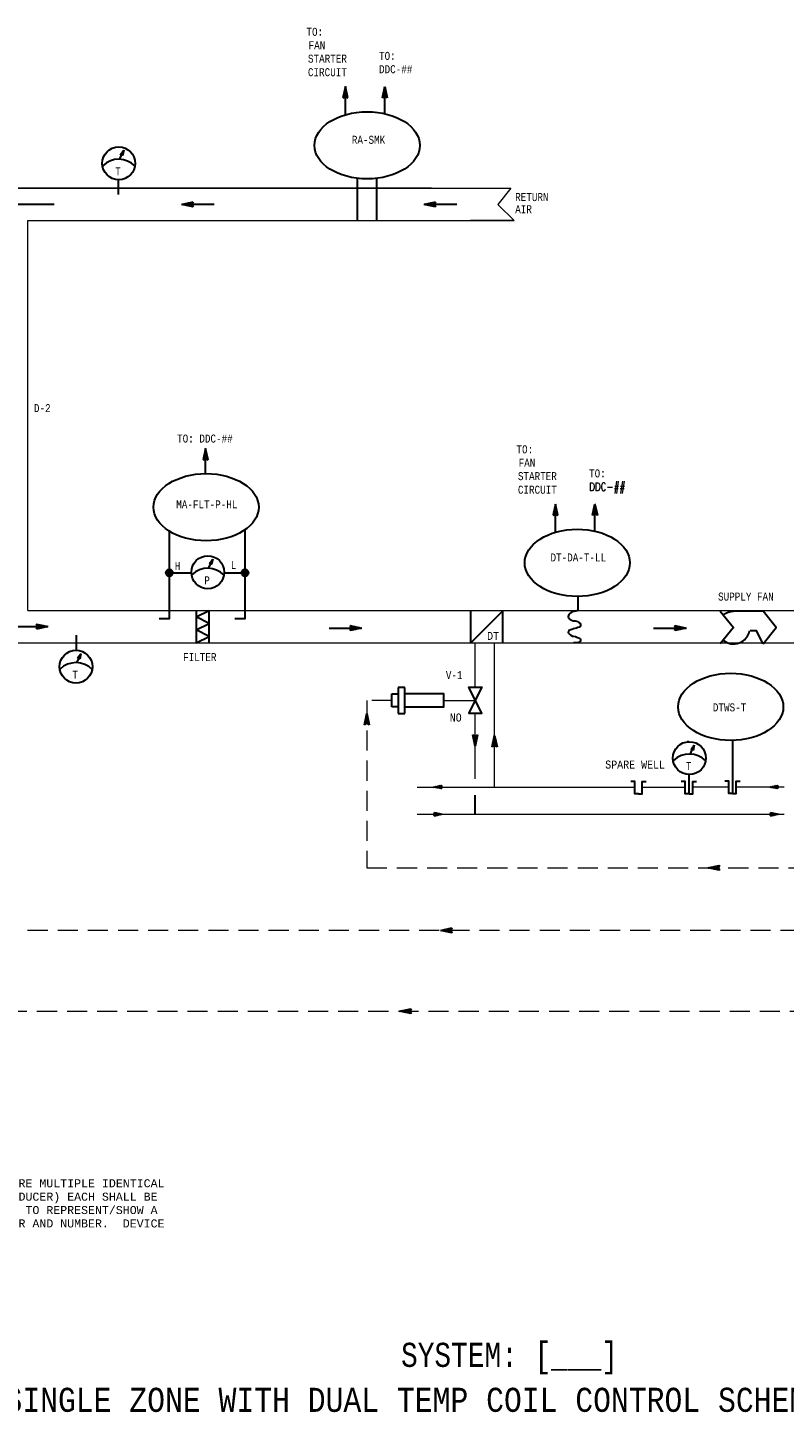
# Model space of a CAD drawing. Header units: inches. Extents: x 2 to 32.1, y 0.4 to 20.4.
# Tile 2 of 3: x 10 to 19.4, y 0.7 to 17.9. Entities that reach past the tile are written whole.
import ezdxf
from ezdxf.enums import TextEntityAlignment as Align

# ---------------------------------------------------------------- set-up
doc = ezdxf.new("R2010")
doc.units = ezdxf.units.IN
doc.header["$MEASUREMENT"] = 0
doc.linetypes.add('HIDDEN', pattern=[0.375, 0.25, -0.125])
for name, color, linetype, lineweight in [('M-ANNO-NOTE', 2, 'Continuous', 30), ('M-ANNO-SYMB', 6, 'Continuous', 30), ('M-ANNO-TEXT', 2, 'Continuous', 30), ('M-DIAG-GRPH', 6, 'Continuous', 13)]:
    doc.layers.add(name, color=color, linetype=linetype, lineweight=lineweight)
doc.styles.add('CONTROLTXT', font='monotxt.shx')
doc.styles.get("Standard").update_dxf_attribs({"font": 'txt.shx'})

msp = doc.modelspace()

# ---------------------------------------------------------------- linework, layer by layer
at = {"layer": 'M-ANNO-SYMB', "linetype": 'Continuous'}
for p, q in [((13.918, 17.203), (13.888, 17.063)), ((13.888, 17.063), (13.918, 17.078)), ((13.89, 17.075), (13.936, 17.12)), ((13.89, 17.064), (13.937, 17.111)), ((13.891, 17.078), (13.9, 17.069)), ((13.893, 17.088), (13.934, 17.129)), ((13.893, 17.087), (13.907, 17.072)), ((13.895, 17.095), (13.914, 17.076)), ((13.896, 17.102), (13.932, 17.137)), ((13.897, 17.104), (13.928, 17.073)), ((13.899, 17.115), (13.93, 17.146)), ((13.899, 17.113), (13.948, 17.064)), ((13.9, 17.122), (13.945, 17.077)), ((13.902, 17.129), (13.928, 17.155)), ((13.902, 17.13), (13.942, 17.091)), ((13.904, 17.139), (13.939, 17.104)), ((13.905, 17.142), (13.926, 17.164)), ((13.906, 17.148), (13.936, 17.118)), ((13.908, 17.156), (13.924, 17.172)), ((13.908, 17.156), (13.933, 17.131)), ((13.91, 17.165), (13.93, 17.145)), ((13.911, 17.169), (13.922, 17.181)), ((13.912, 17.174), (13.927, 17.158)), ((13.912, 17.075), (13.939, 17.102)), ((13.913, 17.183), (13.921, 17.19)), ((13.913, 17.183), (13.924, 17.172)), ((13.915, 17.191), (13.922, 17.185)), ((13.916, 17.196), (13.919, 17.198)), ((13.917, 17.2), (13.919, 17.199)), ((13.948, 17.063), (13.918, 17.203)), ((13.918, 17.078), (13.948, 17.063)), ((13.923, 17.075), (13.941, 17.094)), ((13.93, 17.072), (13.943, 17.085)), ((13.937, 17.068), (13.945, 17.076)), ((14.379, 17.063), (14.409, 17.203)), ((14.409, 17.078), (14.379, 17.063)), ((14.429, 17.113), (14.38, 17.064)), ((14.427, 17.122), (14.382, 17.077)), ((14.39, 17.068), (14.382, 17.076)), ((14.397, 17.072), (14.384, 17.085)), ((14.425, 17.13), (14.385, 17.091)), ((14.404, 17.075), (14.386, 17.094)), ((14.423, 17.139), (14.388, 17.104)), ((14.415, 17.075), (14.388, 17.102)), ((14.437, 17.064), (14.39, 17.111)), ((14.421, 17.148), (14.391, 17.118)), ((14.437, 17.075), (14.392, 17.12)), ((14.434, 17.088), (14.393, 17.129)), ((14.419, 17.156), (14.394, 17.131)), ((14.431, 17.102), (14.395, 17.137)), ((14.417, 17.165), (14.397, 17.145)), ((14.428, 17.115), (14.397, 17.146)), ((14.425, 17.129), (14.399, 17.155)), ((14.43, 17.104), (14.399, 17.073)), ((14.415, 17.174), (14.4, 17.158)), ((14.422, 17.142), (14.401, 17.164)), ((14.414, 17.183), (14.403, 17.172)), ((14.419, 17.156), (14.403, 17.172)), ((14.417, 17.169), (14.405, 17.181)), ((14.412, 17.191), (14.406, 17.185)), ((14.414, 17.183), (14.407, 17.19)), ((14.41, 17.2), (14.408, 17.199)), ((14.411, 17.196), (14.408, 17.198)), ((14.409, 17.203), (14.439, 17.063)), ((14.439, 17.063), (14.409, 17.078)), ((14.432, 17.095), (14.413, 17.076)), ((14.434, 17.087), (14.42, 17.072)), ((14.436, 17.078), (14.427, 17.069)), ((13.889, 17.069), (13.893, 17.065)), ((13.944, 17.065), (13.947, 17.067)), ((14.383, 17.065), (14.38, 17.067)), ((14.438, 17.069), (14.434, 17.065)), ((11.116, 16.353), (11.158, 16.409)), ((11.153, 16.387), (11.137, 16.38)), ((11.147, 16.36), (11.138, 16.383)), ((11.154, 16.391), (11.14, 16.386)), ((11.148, 16.366), (11.141, 16.386)), ((11.158, 16.409), (11.143, 16.341)), ((11.15, 16.373), (11.143, 16.39)), ((11.154, 16.395), (11.144, 16.391)), ((11.151, 16.38), (11.146, 16.393)), ((11.155, 16.399), (11.148, 16.397)), ((11.153, 16.386), (11.149, 16.397)), ((11.154, 16.393), (11.151, 16.4)), ((11.133, 16.354), (11.116, 16.353)), ((11.148, 16.365), (11.117, 16.353)), ((11.122, 16.353), (11.12, 16.358)), ((11.149, 16.37), (11.121, 16.359)), ((11.126, 16.353), (11.123, 16.362)), ((11.15, 16.374), (11.125, 16.364)), ((11.13, 16.354), (11.126, 16.365)), ((11.147, 16.361), (11.127, 16.353)), ((11.135, 16.351), (11.128, 16.369)), ((11.151, 16.378), (11.129, 16.37)), ((11.142, 16.342), (11.131, 16.372)), ((11.152, 16.382), (11.133, 16.375)), ((11.144, 16.347), (11.133, 16.376)), ((11.143, 16.341), (11.133, 16.354)), ((11.146, 16.357), (11.134, 16.352)), ((11.146, 16.353), (11.136, 16.379)), ((11.145, 16.353), (11.136, 16.349)), ((11.145, 16.348), (11.139, 16.346)), ((11.144, 16.344), (11.141, 16.343)), ((11.089, 16.044), (11.089, 15.858)), ((14.067, 15.532), (14.067, 16.06)), ((14.31, 15.532), (14.31, 16.056)), ((10.292, 15.735), (9.564, 15.735)), ((11.881, 15.735), (12.021, 15.765)), ((12.286, 15.735), (11.881, 15.735)), ((12.021, 15.705), (11.881, 15.735)), ((11.884, 15.735), (11.885, 15.734)), ((11.888, 15.736), (11.885, 15.734)), ((11.892, 15.737), (11.899, 15.731)), ((11.901, 15.739), (11.894, 15.732)), ((11.901, 15.739), (11.912, 15.728)), ((11.915, 15.742), (11.903, 15.73)), ((11.91, 15.741), (11.926, 15.725)), ((11.928, 15.745), (11.912, 15.728)), ((11.919, 15.743), (11.939, 15.722)), ((11.942, 15.748), (11.92, 15.726)), ((11.927, 15.744), (11.953, 15.719)), ((11.955, 15.75), (11.929, 15.724)), ((11.936, 15.746), (11.966, 15.716)), ((11.969, 15.753), (11.938, 15.722)), ((11.945, 15.748), (11.98, 15.713)), ((11.982, 15.756), (11.947, 15.721)), ((11.954, 15.75), (11.993, 15.711)), ((11.996, 15.759), (11.955, 15.719)), ((11.962, 15.752), (12.007, 15.708)), ((12.009, 15.762), (11.964, 15.717)), ((11.971, 15.754), (12.02, 15.705)), ((12.02, 15.762), (11.973, 15.715)), ((11.98, 15.756), (12.011, 15.724)), ((12.009, 15.741), (11.981, 15.713)), ((11.989, 15.758), (12.008, 15.738)), ((12.009, 15.73), (11.99, 15.711)), ((11.997, 15.759), (12.011, 15.745)), ((12.012, 15.722), (11.999, 15.709)), ((12.021, 15.765), (12.006, 15.735)), ((12.006, 15.761), (12.015, 15.752)), ((12.006, 15.735), (12.021, 15.705)), ((12.016, 15.715), (12.008, 15.707)), ((12.015, 15.763), (12.019, 15.759)), ((12.019, 15.708), (12.016, 15.706)), ((14.899, 15.735), (15.039, 15.765)), ((15.304, 15.735), (14.899, 15.735)), ((15.039, 15.705), (14.899, 15.735)), ((14.902, 15.735), (14.903, 15.734)), ((14.906, 15.736), (14.904, 15.734)), ((14.911, 15.737), (14.917, 15.731)), ((14.92, 15.739), (14.912, 15.732)), ((14.919, 15.739), (14.93, 15.728)), ((14.933, 15.742), (14.921, 15.73)), ((14.928, 15.741), (14.944, 15.725)), ((14.947, 15.745), (14.93, 15.728)), ((14.937, 15.743), (14.957, 15.722)), ((14.96, 15.748), (14.939, 15.726)), ((14.946, 15.744), (14.971, 15.719)), ((14.974, 15.75), (14.947, 15.724)), ((14.954, 15.746), (14.984, 15.716)), ((14.987, 15.753), (14.956, 15.722)), ((14.963, 15.748), (14.998, 15.713)), ((15.001, 15.756), (14.965, 15.721)), ((14.972, 15.75), (15.011, 15.711)), ((15.014, 15.759), (14.974, 15.719)), ((14.981, 15.752), (15.025, 15.708)), ((15.028, 15.762), (14.982, 15.717)), ((14.989, 15.754), (15.038, 15.705)), ((15.038, 15.762), (14.991, 15.715)), ((14.998, 15.756), (15.029, 15.724)), ((15.027, 15.741), (15, 15.713)), ((15.007, 15.758), (15.026, 15.738)), ((15.027, 15.73), (15.008, 15.711)), ((15.016, 15.759), (15.03, 15.745)), ((15.03, 15.722), (15.017, 15.709)), ((15.039, 15.765), (15.024, 15.735)), ((15.024, 15.761), (15.033, 15.752)), ((15.024, 15.735), (15.039, 15.705)), ((15.034, 15.715), (15.026, 15.707)), ((15.033, 15.763), (15.037, 15.759)), ((15.037, 15.708), (15.035, 15.706)), ((12.178, 12.693), (12.148, 12.553)), ((12.15, 12.565), (12.196, 12.61)), ((12.15, 12.555), (12.197, 12.602)), ((12.153, 12.579), (12.194, 12.619)), ((12.156, 12.592), (12.192, 12.628)), ((12.157, 12.595), (12.188, 12.563)), ((12.159, 12.606), (12.19, 12.637)), ((12.159, 12.603), (12.208, 12.554)), ((12.16, 12.612), (12.205, 12.568)), ((12.162, 12.619), (12.188, 12.645)), ((12.162, 12.621), (12.202, 12.581)), ((12.164, 12.63), (12.199, 12.595)), ((12.165, 12.633), (12.186, 12.654)), ((12.166, 12.638), (12.196, 12.608)), ((12.168, 12.646), (12.184, 12.663)), ((12.168, 12.647), (12.193, 12.622)), ((12.17, 12.656), (12.19, 12.635)), ((12.171, 12.66), (12.182, 12.672)), ((12.172, 12.665), (12.187, 12.649)), ((12.172, 12.565), (12.199, 12.593)), ((12.173, 12.673), (12.181, 12.68)), ((12.173, 12.673), (12.184, 12.662)), ((12.175, 12.682), (12.182, 12.676)), ((12.176, 12.687), (12.179, 12.689)), ((12.177, 12.691), (12.179, 12.689)), ((12.208, 12.553), (12.178, 12.693)), ((12.148, 12.553), (12.178, 12.568)), ((12.149, 12.56), (12.153, 12.556)), ((12.151, 12.568), (12.16, 12.56)), ((12.153, 12.577), (12.167, 12.563)), ((12.155, 12.586), (12.174, 12.567)), ((12.178, 12.568), (12.208, 12.553)), ((12.183, 12.566), (12.201, 12.584)), ((12.19, 12.562), (12.203, 12.576)), ((12.197, 12.559), (12.205, 12.567)), ((12.204, 12.555), (12.207, 12.558)), ((16.533, 12.003), (16.503, 11.863)), ((16.506, 11.875), (16.551, 11.92)), ((16.506, 11.864), (16.553, 11.911)), ((16.508, 11.888), (16.549, 11.929)), ((16.511, 11.902), (16.547, 11.937)), ((16.512, 11.904), (16.543, 11.873)), ((16.514, 11.915), (16.545, 11.946)), ((16.514, 11.913), (16.563, 11.864)), ((16.516, 11.922), (16.56, 11.877)), ((16.517, 11.929), (16.543, 11.955)), ((16.518, 11.93), (16.557, 11.891)), ((16.519, 11.939), (16.554, 11.904)), ((16.52, 11.942), (16.541, 11.964)), ((16.521, 11.948), (16.551, 11.918)), ((16.523, 11.956), (16.54, 11.972)), ((16.523, 11.957), (16.548, 11.931)), ((16.525, 11.965), (16.546, 11.945)), ((16.526, 11.969), (16.538, 11.981)), ((16.527, 11.974), (16.543, 11.958)), ((16.527, 11.875), (16.555, 11.903)), ((16.529, 11.983), (16.536, 11.99)), ((16.529, 11.983), (16.54, 11.972)), ((16.531, 11.992), (16.537, 11.985)), ((16.532, 12), (16.534, 11.999)), ((16.532, 11.996), (16.534, 11.999)), ((16.563, 11.863), (16.533, 12.003)), ((16.995, 11.863), (17.025, 12.003)), ((17.044, 11.913), (16.995, 11.864)), ((17.042, 11.922), (16.998, 11.877)), ((17.04, 11.93), (17.001, 11.891)), ((17.038, 11.939), (17.003, 11.904)), ((17.031, 11.875), (17.003, 11.903)), ((17.052, 11.864), (17.005, 11.911)), ((17.036, 11.948), (17.006, 11.918)), ((17.052, 11.875), (17.007, 11.92)), ((17.034, 11.957), (17.009, 11.931)), ((17.049, 11.888), (17.009, 11.929)), ((17.046, 11.902), (17.011, 11.937)), ((17.033, 11.965), (17.012, 11.945)), ((17.043, 11.915), (17.012, 11.946)), ((17.04, 11.929), (17.014, 11.955)), ((17.046, 11.904), (17.014, 11.873)), ((17.031, 11.974), (17.015, 11.958)), ((17.038, 11.942), (17.016, 11.964)), ((17.029, 11.983), (17.018, 11.972)), ((17.035, 11.956), (17.018, 11.972)), ((17.032, 11.969), (17.02, 11.981)), ((17.027, 11.992), (17.021, 11.985)), ((17.029, 11.983), (17.022, 11.99)), ((17.025, 12), (17.024, 11.999)), ((17.026, 11.996), (17.024, 11.999)), ((17.025, 12.003), (17.055, 11.863)), ((16.503, 11.863), (16.533, 11.878)), ((16.504, 11.869), (16.508, 11.865)), ((16.506, 11.878), (16.515, 11.869)), ((16.508, 11.887), (16.522, 11.873)), ((16.51, 11.895), (16.529, 11.876)), ((16.533, 11.878), (16.563, 11.863)), ((16.538, 11.875), (16.556, 11.894)), ((16.545, 11.872), (16.558, 11.885)), ((16.552, 11.868), (16.56, 11.876)), ((16.559, 11.865), (16.562, 11.868)), ((17.025, 11.878), (16.995, 11.863)), ((16.998, 11.865), (16.996, 11.868)), ((17.005, 11.868), (16.997, 11.876)), ((17.012, 11.872), (16.999, 11.885)), ((17.02, 11.875), (17.001, 11.894)), ((17.055, 11.863), (17.025, 11.878)), ((17.048, 11.895), (17.028, 11.876)), ((17.049, 11.887), (17.035, 11.873)), ((17.051, 11.878), (17.042, 11.869)), ((17.053, 11.869), (17.049, 11.865)), ((12.225, 11.26), (12.266, 11.315)), ((12.242, 11.26), (12.225, 11.26)), ((12.257, 11.272), (12.226, 11.26)), ((12.231, 11.26), (12.229, 11.265)), ((12.258, 11.276), (12.23, 11.265)), ((12.235, 11.26), (12.232, 11.268)), ((12.259, 11.28), (12.233, 11.271)), ((12.239, 11.26), (12.234, 11.272)), ((12.256, 11.268), (12.236, 11.26)), ((12.26, 11.285), (12.237, 11.276)), ((12.244, 11.258), (12.237, 11.275)), ((12.251, 11.249), (12.239, 11.279)), ((12.261, 11.289), (12.241, 11.281)), ((12.253, 11.253), (12.242, 11.282)), ((12.252, 11.248), (12.242, 11.26)), ((12.255, 11.263), (12.243, 11.259)), ((12.261, 11.293), (12.245, 11.287)), ((12.254, 11.26), (12.245, 11.286)), ((12.254, 11.259), (12.245, 11.256)), ((12.256, 11.266), (12.247, 11.289)), ((12.253, 11.255), (12.248, 11.253)), ((12.262, 11.297), (12.249, 11.292)), ((12.257, 11.273), (12.25, 11.293)), ((12.252, 11.251), (12.25, 11.25)), ((12.266, 11.315), (12.252, 11.248)), ((12.259, 11.279), (12.252, 11.296)), ((12.263, 11.301), (12.253, 11.298)), ((12.26, 11.286), (12.255, 11.3)), ((12.264, 11.306), (12.257, 11.303)), ((12.261, 11.293), (12.257, 11.303)), ((12.263, 11.299), (12.26, 11.307)), ((11.684, 11.159), (11.712, 11.187)), ((11.685, 11.132), (11.74, 11.187)), ((11.685, 11.159), (11.74, 11.104)), ((11.685, 11.132), (11.712, 11.104)), ((11.695, 11.115), (11.757, 11.177)), ((11.695, 11.176), (11.757, 11.115)), ((11.712, 11.187), (11.767, 11.132)), ((11.712, 11.104), (11.767, 11.16)), ((11.739, 11.187), (11.768, 11.159)), ((11.739, 11.104), (11.767, 11.132)), ((12.627, 11.132), (12.683, 11.187)), ((12.627, 11.159), (12.655, 11.187)), ((12.627, 11.159), (12.682, 11.104)), ((12.627, 11.132), (12.655, 11.104)), ((12.638, 11.115), (12.699, 11.177)), ((12.638, 11.176), (12.699, 11.115)), ((12.655, 11.187), (12.71, 11.132)), ((12.655, 11.104), (12.71, 11.16)), ((12.682, 11.187), (12.71, 11.159)), ((12.682, 11.104), (12.71, 11.132)), ((16.81, 10.852), (16.81, 10.677)), ((12.224, 10.273), (12.224, 10.678)), ((15.474, 10.673), (15.474, 10.268)), ((9.229, 10.476), (10.212, 10.476)), ((10.072, 10.506), (10.212, 10.476)), ((10.087, 10.476), (10.072, 10.506)), ((10.212, 10.476), (10.072, 10.446)), ((10.072, 10.446), (10.087, 10.476)), ((10.122, 10.457), (10.073, 10.506)), ((10.074, 10.502), (10.077, 10.505)), ((10.074, 10.448), (10.121, 10.495)), ((10.079, 10.447), (10.075, 10.451)), ((10.078, 10.495), (10.086, 10.503)), ((10.087, 10.449), (10.079, 10.458)), ((10.081, 10.488), (10.095, 10.501)), ((10.114, 10.455), (10.082, 10.486)), ((10.096, 10.451), (10.082, 10.465)), ((10.084, 10.47), (10.112, 10.497)), ((10.084, 10.448), (10.129, 10.494)), ((10.085, 10.481), (10.103, 10.499)), ((10.105, 10.453), (10.086, 10.472)), ((10.131, 10.458), (10.087, 10.503)), ((10.098, 10.451), (10.138, 10.492)), ((10.14, 10.46), (10.1, 10.5)), ((10.111, 10.454), (10.147, 10.49)), ((10.149, 10.462), (10.114, 10.497)), ((10.125, 10.457), (10.156, 10.488)), ((10.157, 10.464), (10.127, 10.494)), ((10.138, 10.46), (10.164, 10.486)), ((10.166, 10.466), (10.141, 10.491)), ((10.152, 10.463), (10.173, 10.484)), ((10.175, 10.468), (10.154, 10.488)), ((10.165, 10.466), (10.182, 10.482)), ((10.184, 10.47), (10.168, 10.485)), ((10.179, 10.469), (10.191, 10.48)), ((10.192, 10.471), (10.181, 10.482)), ((10.192, 10.471), (10.199, 10.479)), ((10.201, 10.473), (10.195, 10.48)), ((10.206, 10.474), (10.208, 10.477)), ((10.21, 10.475), (10.208, 10.477)), ((10.566, 10.369), (10.566, 10.181)), ((13.714, 10.458), (14.119, 10.458)), ((13.979, 10.488), (14.119, 10.458)), ((13.994, 10.458), (13.979, 10.488)), ((14.119, 10.458), (13.979, 10.428)), ((13.979, 10.428), (13.994, 10.458)), ((14.029, 10.439), (13.98, 10.488)), ((13.981, 10.484), (13.984, 10.487)), ((13.981, 10.431), (14.027, 10.478)), ((13.985, 10.429), (13.982, 10.433)), ((13.985, 10.477), (13.993, 10.485)), ((13.994, 10.431), (13.985, 10.44)), ((13.988, 10.47), (14.001, 10.483)), ((14.02, 10.437), (13.989, 10.468)), ((14.003, 10.433), (13.989, 10.447)), ((13.991, 10.452), (14.019, 10.48)), ((13.991, 10.431), (14.036, 10.476)), ((13.992, 10.463), (14.01, 10.481)), ((14.012, 10.435), (13.992, 10.454)), ((14.038, 10.441), (13.994, 10.485)), ((14.004, 10.433), (14.045, 10.474)), ((14.047, 10.443), (14.007, 10.482)), ((14.018, 10.436), (14.054, 10.472)), ((14.055, 10.444), (14.021, 10.479)), ((14.031, 10.439), (14.062, 10.47)), ((14.064, 10.446), (14.034, 10.476)), ((14.045, 10.442), (14.071, 10.468)), ((14.073, 10.448), (14.048, 10.473)), ((14.058, 10.445), (14.08, 10.466)), ((14.082, 10.45), (14.061, 10.471)), ((14.072, 10.448), (14.089, 10.465)), ((14.09, 10.452), (14.075, 10.468)), ((14.085, 10.451), (14.097, 10.463)), ((14.099, 10.454), (14.088, 10.465)), ((14.099, 10.454), (14.106, 10.461)), ((14.108, 10.456), (14.102, 10.462)), ((14.112, 10.457), (14.115, 10.459)), ((14.117, 10.457), (14.115, 10.459)), ((17.754, 10.458), (18.159, 10.458)), ((18.019, 10.488), (18.159, 10.458)), ((18.034, 10.458), (18.019, 10.488)), ((18.159, 10.458), (18.019, 10.428)), ((18.019, 10.428), (18.034, 10.458)), ((18.069, 10.439), (18.02, 10.488)), ((18.021, 10.484), (18.024, 10.487)), ((18.021, 10.431), (18.067, 10.478)), ((18.025, 10.429), (18.022, 10.433)), ((18.025, 10.477), (18.033, 10.485)), ((18.034, 10.431), (18.025, 10.44)), ((18.028, 10.47), (18.041, 10.483)), ((18.06, 10.437), (18.029, 10.468)), ((18.043, 10.433), (18.029, 10.447)), ((18.031, 10.452), (18.059, 10.48)), ((18.031, 10.431), (18.076, 10.476)), ((18.032, 10.463), (18.05, 10.481)), ((18.052, 10.435), (18.032, 10.454)), ((18.078, 10.441), (18.034, 10.485)), ((18.044, 10.433), (18.085, 10.474)), ((18.087, 10.443), (18.047, 10.482)), ((18.058, 10.436), (18.094, 10.472)), ((18.095, 10.444), (18.061, 10.479)), ((18.071, 10.439), (18.102, 10.47)), ((18.104, 10.446), (18.074, 10.476)), ((18.085, 10.442), (18.111, 10.468)), ((18.113, 10.448), (18.088, 10.473)), ((18.098, 10.445), (18.12, 10.466)), ((18.122, 10.45), (18.101, 10.471)), ((18.112, 10.448), (18.129, 10.465)), ((18.13, 10.452), (18.115, 10.468)), ((18.125, 10.451), (18.137, 10.463)), ((18.139, 10.454), (18.128, 10.465)), ((18.139, 10.454), (18.146, 10.461)), ((18.148, 10.456), (18.142, 10.462)), ((18.152, 10.457), (18.155, 10.459)), ((18.157, 10.457), (18.155, 10.459)), ((10.584, 10.083), (10.625, 10.139)), ((10.616, 10.096), (10.584, 10.084)), ((10.6, 10.084), (10.584, 10.083)), ((10.617, 10.1), (10.588, 10.089)), ((10.59, 10.084), (10.588, 10.089)), ((10.594, 10.084), (10.591, 10.092)), ((10.618, 10.104), (10.592, 10.094)), ((10.598, 10.084), (10.593, 10.096)), ((10.615, 10.091), (10.595, 10.084)), ((10.619, 10.108), (10.596, 10.1)), ((10.603, 10.081), (10.596, 10.099)), ((10.61, 10.073), (10.598, 10.103)), ((10.619, 10.113), (10.6, 10.105)), ((10.611, 10.071), (10.6, 10.084)), ((10.612, 10.077), (10.601, 10.106)), ((10.614, 10.087), (10.602, 10.082)), ((10.613, 10.084), (10.603, 10.11)), ((10.62, 10.117), (10.604, 10.111)), ((10.613, 10.083), (10.604, 10.08)), ((10.615, 10.09), (10.606, 10.113)), ((10.612, 10.079), (10.607, 10.077)), ((10.621, 10.121), (10.608, 10.116)), ((10.616, 10.097), (10.609, 10.117)), ((10.611, 10.074), (10.609, 10.074)), ((10.625, 10.139), (10.611, 10.071)), ((10.617, 10.103), (10.611, 10.12)), ((10.622, 10.125), (10.612, 10.121)), ((10.619, 10.11), (10.614, 10.124)), ((10.623, 10.13), (10.616, 10.127)), ((10.62, 10.116), (10.616, 10.127)), ((10.622, 10.123), (10.619, 10.131)), ((14.658, 9.719), (14.577, 9.719)), ((14.577, 9.719), (14.577, 9.395)), ((14.658, 9.395), (14.658, 9.719)), ((14.496, 9.638), (14.577, 9.638)), ((14.496, 9.476), (14.496, 9.638)), ((14.155, 9.254), (14.185, 9.394)), ((14.202, 9.313), (14.158, 9.268)), ((14.2, 9.321), (14.161, 9.282)), ((14.198, 9.33), (14.164, 9.295)), ((14.197, 9.339), (14.167, 9.309)), ((14.195, 9.347), (14.169, 9.322)), ((14.209, 9.279), (14.169, 9.32)), ((14.207, 9.293), (14.171, 9.328)), ((14.193, 9.356), (14.172, 9.336)), ((14.204, 9.306), (14.173, 9.337)), ((14.191, 9.365), (14.175, 9.349)), ((14.201, 9.32), (14.175, 9.346)), ((14.198, 9.333), (14.176, 9.355)), ((14.189, 9.374), (14.178, 9.363)), ((14.195, 9.347), (14.178, 9.363)), ((14.192, 9.36), (14.18, 9.372)), ((14.187, 9.382), (14.181, 9.376)), ((14.189, 9.374), (14.182, 9.381)), ((14.185, 9.391), (14.184, 9.39)), ((14.186, 9.387), (14.184, 9.389)), ((14.185, 9.394), (14.215, 9.254)), ((14.577, 9.476), (14.496, 9.476)), ((14.577, 9.395), (14.658, 9.395)), ((14.204, 9.304), (14.155, 9.255)), ((14.185, 9.269), (14.155, 9.254)), ((14.159, 9.256), (14.156, 9.258)), ((14.166, 9.259), (14.158, 9.267)), ((14.173, 9.263), (14.16, 9.276)), ((14.18, 9.266), (14.161, 9.285)), ((14.191, 9.266), (14.163, 9.293)), ((14.212, 9.255), (14.165, 9.302)), ((14.212, 9.266), (14.167, 9.311)), ((14.206, 9.295), (14.175, 9.264)), ((14.215, 9.254), (14.185, 9.269)), ((14.208, 9.286), (14.188, 9.267)), ((14.21, 9.278), (14.196, 9.263)), ((14.212, 9.269), (14.203, 9.26)), ((14.213, 9.26), (14.21, 9.256)), ((15.504, 9.128), (15.534, 9.113)), ((15.534, 8.988), (15.504, 9.128)), ((15.506, 9.122), (15.51, 9.126)), ((15.507, 9.127), (15.554, 9.08)), ((15.507, 9.116), (15.552, 9.071)), ((15.508, 9.113), (15.517, 9.122)), ((15.51, 9.104), (15.524, 9.118)), ((15.51, 9.103), (15.55, 9.062)), ((15.511, 9.096), (15.531, 9.115)), ((15.513, 9.087), (15.545, 9.118)), ((15.513, 9.089), (15.548, 9.054)), ((15.515, 9.078), (15.564, 9.127)), ((15.516, 9.076), (15.547, 9.045)), ((15.517, 9.069), (15.561, 9.114)), ((15.519, 9.061), (15.558, 9.1)), ((15.519, 9.062), (15.545, 9.036)), ((15.521, 9.052), (15.556, 9.087)), ((15.521, 9.049), (15.543, 9.027)), ((15.523, 9.043), (15.553, 9.073)), ((15.524, 9.035), (15.541, 9.018)), ((15.525, 9.034), (15.55, 9.06)), ((15.526, 9.026), (15.547, 9.046)), ((15.527, 9.022), (15.539, 9.01)), ((15.528, 9.116), (15.556, 9.088)), ((15.528, 9.017), (15.544, 9.033)), ((15.53, 9.008), (15.541, 9.019)), ((15.53, 9.008), (15.537, 9.001)), ((15.532, 8.999), (15.538, 9.006)), ((15.533, 8.995), (15.535, 8.992)), ((15.534, 9.113), (15.564, 9.128)), ((15.564, 9.128), (15.534, 8.988)), ((15.534, 8.991), (15.535, 8.992)), ((15.539, 9.116), (15.558, 9.097)), ((15.547, 9.119), (15.56, 9.106)), ((15.554, 9.123), (15.562, 9.115)), ((15.561, 9.126), (15.563, 9.123)), ((15.746, 8.978), (15.776, 9.118)), ((15.776, 8.993), (15.746, 8.978)), ((15.796, 9.028), (15.747, 8.979)), ((15.75, 8.98), (15.747, 8.982)), ((15.794, 9.036), (15.749, 8.992)), ((15.757, 8.983), (15.749, 8.991)), ((15.764, 8.987), (15.751, 9)), ((15.792, 9.045), (15.752, 9.006)), ((15.771, 8.99), (15.753, 9.009)), ((15.79, 9.054), (15.755, 9.019)), ((15.782, 8.99), (15.755, 9.017)), ((15.804, 8.979), (15.757, 9.026)), ((15.788, 9.063), (15.758, 9.033)), ((15.804, 8.989), (15.759, 9.035)), ((15.801, 9.003), (15.76, 9.043)), ((15.786, 9.071), (15.761, 9.046)), ((15.798, 9.016), (15.762, 9.052)), ((15.784, 9.08), (15.764, 9.06)), ((15.795, 9.03), (15.764, 9.061)), ((15.792, 9.043), (15.766, 9.07)), ((15.797, 9.019), (15.766, 8.988)), ((15.782, 9.089), (15.767, 9.073)), ((15.789, 9.057), (15.768, 9.078)), ((15.781, 9.098), (15.77, 9.087)), ((15.786, 9.07), (15.77, 9.087)), ((15.784, 9.084), (15.772, 9.096)), ((15.779, 9.106), (15.773, 9.1)), ((15.781, 9.098), (15.774, 9.105)), ((15.777, 9.115), (15.775, 9.114)), ((15.778, 9.111), (15.775, 9.113)), ((15.776, 9.118), (15.806, 8.978)), ((15.806, 8.978), (15.776, 8.993)), ((15.799, 9.01), (15.78, 8.991)), ((15.801, 9.001), (15.787, 8.987)), ((15.803, 8.993), (15.794, 8.984)), ((15.805, 8.984), (15.801, 8.98)), ((18.221, 8.945), (18.262, 9.001)), ((18.256, 8.97), (18.233, 8.962)), ((18.257, 8.974), (18.237, 8.967)), ((18.249, 8.939), (18.238, 8.968)), ((18.258, 8.979), (18.241, 8.973)), ((18.251, 8.946), (18.241, 8.972)), ((18.252, 8.952), (18.243, 8.975)), ((18.258, 8.983), (18.245, 8.978)), ((18.253, 8.959), (18.246, 8.979)), ((18.262, 9.001), (18.248, 8.933)), ((18.255, 8.965), (18.248, 8.982)), ((18.259, 8.987), (18.249, 8.983)), ((18.256, 8.972), (18.251, 8.986)), ((18.26, 8.991), (18.253, 8.989)), ((18.257, 8.978), (18.253, 8.989)), ((18.259, 8.985), (18.256, 8.992)), ((18.238, 8.946), (18.221, 8.945)), ((18.253, 8.958), (18.222, 8.946)), ((18.227, 8.945), (18.225, 8.951)), ((18.254, 8.962), (18.226, 8.951)), ((18.231, 8.946), (18.228, 8.954)), ((18.255, 8.966), (18.23, 8.956)), ((18.235, 8.946), (18.23, 8.958)), ((18.252, 8.953), (18.232, 8.946)), ((18.24, 8.943), (18.233, 8.961)), ((18.247, 8.934), (18.236, 8.965)), ((18.248, 8.933), (18.238, 8.946)), ((18.251, 8.949), (18.239, 8.944)), ((18.25, 8.945), (18.241, 8.941)), ((18.249, 8.941), (18.244, 8.938)), ((18.248, 8.936), (18.246, 8.935)), ((18.436, 7.472), (18.576, 7.502)), ((18.576, 7.442), (18.436, 7.472)), ((18.439, 7.473), (18.441, 7.471)), ((18.443, 7.474), (18.441, 7.471)), ((18.448, 7.475), (18.454, 7.469)), ((18.457, 7.477), (18.45, 7.47)), ((18.457, 7.477), (18.468, 7.466)), ((18.47, 7.48), (18.458, 7.468)), ((18.465, 7.478), (18.481, 7.463)), ((18.484, 7.482), (18.467, 7.466)), ((18.474, 7.48), (18.495, 7.46)), ((18.497, 7.485), (18.476, 7.464)), ((18.483, 7.482), (18.508, 7.457)), ((18.511, 7.488), (18.484, 7.462)), ((18.492, 7.484), (18.522, 7.454)), ((18.524, 7.491), (18.493, 7.46)), ((18.5, 7.486), (18.535, 7.451)), ((18.538, 7.494), (18.502, 7.458)), ((18.509, 7.488), (18.549, 7.448)), ((18.551, 7.497), (18.511, 7.456)), ((18.518, 7.49), (18.562, 7.445)), ((18.565, 7.5), (18.519, 7.455)), ((18.526, 7.492), (18.576, 7.443)), ((18.575, 7.5), (18.528, 7.453)), ((18.535, 7.493), (18.567, 7.462)), ((18.564, 7.478), (18.537, 7.451)), ((18.544, 7.495), (18.563, 7.476)), ((18.564, 7.467), (18.546, 7.449)), ((18.553, 7.497), (18.567, 7.483)), ((18.567, 7.46), (18.554, 7.447)), ((18.576, 7.502), (18.561, 7.472)), ((18.561, 7.499), (18.57, 7.49)), ((18.561, 7.472), (18.576, 7.442)), ((18.571, 7.453), (18.563, 7.445)), ((18.57, 7.501), (18.574, 7.497)), ((18.575, 7.446), (18.572, 7.443)), ((15.105, 6.693), (15.245, 6.723)), ((15.245, 6.663), (15.105, 6.693)), ((15.107, 6.694), (15.109, 6.693)), ((15.111, 6.695), (15.109, 6.693)), ((15.116, 6.696), (15.122, 6.69)), ((15.125, 6.698), (15.118, 6.691)), ((15.125, 6.698), (15.136, 6.687)), ((15.138, 6.701), (15.126, 6.689)), ((15.133, 6.7), (15.149, 6.684)), ((15.152, 6.704), (15.135, 6.687)), ((15.142, 6.701), (15.163, 6.681)), ((15.165, 6.706), (15.144, 6.685)), ((15.151, 6.703), (15.176, 6.678)), ((15.179, 6.709), (15.153, 6.683)), ((15.16, 6.705), (15.19, 6.675)), ((15.192, 6.712), (15.161, 6.681)), ((15.168, 6.707), (15.203, 6.672)), ((15.206, 6.715), (15.17, 6.679)), ((15.177, 6.709), (15.217, 6.669)), ((15.219, 6.718), (15.179, 6.678)), ((15.186, 6.711), (15.23, 6.667)), ((15.233, 6.721), (15.188, 6.676)), ((15.195, 6.713), (15.244, 6.664)), ((15.243, 6.721), (15.196, 6.674)), ((15.203, 6.715), (15.235, 6.683)), ((15.233, 6.7), (15.205, 6.672)), ((15.212, 6.716), (15.231, 6.697)), ((15.232, 6.688), (15.214, 6.67)), ((15.221, 6.718), (15.235, 6.704)), ((15.236, 6.681), (15.222, 6.668)), ((15.245, 6.723), (15.23, 6.693)), ((15.23, 6.72), (15.238, 6.711)), ((15.23, 6.693), (15.245, 6.663)), ((15.239, 6.674), (15.231, 6.666)), ((15.238, 6.722), (15.242, 6.718)), ((15.243, 6.667), (15.24, 6.664)), ((14.597, 5.686), (14.737, 5.716)), ((14.63, 5.693), (14.618, 5.681)), ((14.625, 5.692), (14.641, 5.676)), ((14.644, 5.696), (14.627, 5.679)), ((14.634, 5.694), (14.655, 5.673)), ((14.657, 5.699), (14.636, 5.677)), ((14.643, 5.696), (14.668, 5.67)), ((14.671, 5.702), (14.645, 5.676)), ((14.652, 5.698), (14.682, 5.668)), ((14.684, 5.705), (14.653, 5.674)), ((14.66, 5.699), (14.695, 5.665)), ((14.698, 5.708), (14.662, 5.672)), ((14.669, 5.701), (14.709, 5.662)), ((14.711, 5.71), (14.671, 5.67)), ((14.678, 5.703), (14.722, 5.659)), ((14.725, 5.713), (14.68, 5.668)), ((14.687, 5.705), (14.736, 5.656)), ((14.735, 5.713), (14.688, 5.666)), ((14.695, 5.707), (14.727, 5.676)), ((14.725, 5.692), (14.697, 5.664)), ((14.704, 5.709), (14.723, 5.689)), ((14.713, 5.711), (14.727, 5.697)), ((14.737, 5.716), (14.722, 5.686)), ((14.722, 5.713), (14.73, 5.704)), ((14.73, 5.714), (14.734, 5.711)), ((14.737, 5.656), (14.597, 5.686)), ((14.599, 5.686), (14.601, 5.685)), ((14.603, 5.687), (14.601, 5.685)), ((14.608, 5.688), (14.614, 5.682)), ((14.617, 5.69), (14.61, 5.683)), ((14.617, 5.69), (14.628, 5.679)), ((14.724, 5.681), (14.706, 5.662)), ((14.728, 5.674), (14.714, 5.661)), ((14.722, 5.686), (14.737, 5.656)), ((14.731, 5.667), (14.723, 5.659)), ((14.735, 5.66), (14.732, 5.657))]:
    msp.add_line(p, q, dxfattribs=at)
at = {"layer": 'M-ANNO-SYMB'}
for p, q in [((13.918, 16.85), (13.918, 17.137)), ((14.409, 16.864), (14.409, 17.137)), ((11.106, 16.293), (11.13, 16.348)), ((12.178, 12.381), (12.178, 12.628)), ((16.533, 11.65), (16.533, 11.937)), ((17.025, 11.664), (17.025, 11.937)), ((12.214, 11.2), (12.239, 11.254)), ((10.573, 10.023), (10.598, 10.078)), ((18.186, 9.043), (18.186, 9.052)), ((18.741, 8.397), (18.741, 9.058)), ((18.21, 8.885), (18.235, 8.94)), ((18.196, 8.395), (18.196, 8.634)), ((15.021, 8.478), (15.118, 8.499)), ((15.118, 8.458), (15.021, 8.478)), ((15.022, 8.479), (15.023, 8.478)), ((15.025, 8.479), (15.024, 8.478)), ((15.029, 8.48), (15.033, 8.476)), ((15.035, 8.481), (15.03, 8.477)), ((15.035, 8.481), (15.042, 8.474)), ((15.044, 8.483), (15.036, 8.475)), ((15.041, 8.483), (15.052, 8.472)), ((15.053, 8.485), (15.042, 8.474)), ((15.047, 8.484), (15.061, 8.47)), ((15.063, 8.487), (15.048, 8.473)), ((15.053, 8.485), (15.07, 8.468)), ((15.072, 8.489), (15.054, 8.471)), ((15.059, 8.487), (15.08, 8.466)), ((15.082, 8.491), (15.06, 8.47)), ((15.065, 8.488), (15.089, 8.464)), ((15.091, 8.494), (15.066, 8.469)), ((15.071, 8.489), (15.099, 8.462)), ((15.1, 8.496), (15.072, 8.467)), ((15.077, 8.491), (15.108, 8.46)), ((15.11, 8.498), (15.078, 8.466)), ((15.083, 8.492), (15.117, 8.458)), ((15.117, 8.497), (15.084, 8.465)), ((15.089, 8.493), (15.111, 8.471)), ((15.11, 8.483), (15.09, 8.463)), ((15.095, 8.494), (15.109, 8.481)), ((15.109, 8.475), (15.096, 8.462)), ((15.101, 8.496), (15.111, 8.486)), ((15.112, 8.47), (15.103, 8.461)), ((15.118, 8.499), (15.108, 8.478)), ((15.108, 8.497), (15.114, 8.491)), ((15.108, 8.478), (15.118, 8.458)), ((15.114, 8.465), (15.109, 8.46)), ((15.114, 8.498), (15.116, 8.496)), ((15.117, 8.46), (15.115, 8.458)), ((19.207, 8.478), (19.304, 8.499)), ((19.304, 8.458), (19.207, 8.478)), ((19.209, 8.479), (19.21, 8.478)), ((19.212, 8.479), (19.21, 8.478)), ((19.215, 8.48), (19.219, 8.476)), ((19.221, 8.481), (19.216, 8.477)), ((19.221, 8.481), (19.229, 8.474)), ((19.23, 8.483), (19.222, 8.475)), ((19.227, 8.483), (19.238, 8.472)), ((19.24, 8.485), (19.228, 8.474)), ((19.233, 8.484), (19.247, 8.47)), ((19.249, 8.487), (19.234, 8.473)), ((19.239, 8.485), (19.257, 8.468)), ((19.259, 8.489), (19.24, 8.471)), ((19.245, 8.487), (19.266, 8.466)), ((19.268, 8.491), (19.246, 8.47)), ((19.251, 8.488), (19.276, 8.464)), ((19.277, 8.494), (19.253, 8.469)), ((19.257, 8.489), (19.285, 8.462)), ((19.287, 8.496), (19.259, 8.467)), ((19.263, 8.491), (19.294, 8.46)), ((19.296, 8.498), (19.265, 8.466)), ((19.27, 8.492), (19.304, 8.458)), ((19.303, 8.497), (19.271, 8.465)), ((19.276, 8.493), (19.297, 8.471)), ((19.296, 8.483), (19.277, 8.463)), ((19.282, 8.494), (19.295, 8.481)), ((19.296, 8.475), (19.283, 8.462)), ((19.288, 8.496), (19.298, 8.486)), ((19.298, 8.47), (19.289, 8.461)), ((19.304, 8.499), (19.294, 8.478)), ((19.294, 8.497), (19.3, 8.491)), ((19.294, 8.478), (19.304, 8.458)), ((19.301, 8.465), (19.295, 8.46)), ((19.3, 8.498), (19.303, 8.496)), ((19.303, 8.46), (19.301, 8.458)), ((15.534, 8.14), (15.534, 8.377)), ((15.033, 8.138), (15.023, 8.159)), ((15.023, 8.159), (15.12, 8.138)), ((15.023, 8.117), (15.033, 8.138)), ((15.12, 8.138), (15.023, 8.117)), ((15.058, 8.125), (15.024, 8.159)), ((15.024, 8.156), (15.026, 8.158)), ((15.024, 8.119), (15.056, 8.152)), ((15.027, 8.118), (15.025, 8.121)), ((15.027, 8.151), (15.032, 8.157)), ((15.033, 8.12), (15.027, 8.126)), ((15.029, 8.147), (15.038, 8.156)), ((15.052, 8.123), (15.03, 8.145)), ((15.039, 8.121), (15.03, 8.131)), ((15.031, 8.134), (15.05, 8.153)), ((15.031, 8.119), (15.063, 8.151)), ((15.032, 8.142), (15.044, 8.154)), ((15.046, 8.122), (15.032, 8.136)), ((15.064, 8.126), (15.033, 8.157)), ((15.04, 8.121), (15.069, 8.149)), ((15.07, 8.127), (15.042, 8.155)), ((15.05, 8.123), (15.075, 8.148)), ((15.076, 8.129), (15.052, 8.153)), ((15.059, 8.125), (15.081, 8.147)), ((15.082, 8.13), (15.061, 8.151)), ((15.069, 8.127), (15.087, 8.145)), ((15.088, 8.131), (15.07, 8.149)), ((15.078, 8.129), (15.093, 8.144)), ((15.094, 8.133), (15.08, 8.147)), ((15.087, 8.131), (15.099, 8.143)), ((15.1, 8.134), (15.089, 8.145)), ((15.097, 8.133), (15.105, 8.141)), ((15.106, 8.135), (15.099, 8.143)), ((15.106, 8.135), (15.111, 8.14)), ((15.112, 8.136), (15.108, 8.141)), ((15.116, 8.137), (15.117, 8.139)), ((15.118, 8.138), (15.117, 8.139)), ((19.209, 8.159), (19.307, 8.138)), ((19.22, 8.138), (19.209, 8.159)), ((19.307, 8.138), (19.209, 8.117)), ((19.209, 8.117), (19.22, 8.138)), ((19.244, 8.125), (19.21, 8.159)), ((19.21, 8.119), (19.243, 8.152)), ((19.211, 8.156), (19.212, 8.158)), ((19.214, 8.118), (19.211, 8.121)), ((19.213, 8.151), (19.219, 8.157)), ((19.22, 8.12), (19.214, 8.126)), ((19.216, 8.147), (19.225, 8.156)), ((19.238, 8.123), (19.216, 8.145)), ((19.226, 8.121), (19.216, 8.131)), ((19.217, 8.119), (19.249, 8.151)), ((19.218, 8.142), (19.231, 8.154)), ((19.218, 8.134), (19.237, 8.153)), ((19.232, 8.122), (19.218, 8.136)), ((19.25, 8.126), (19.219, 8.157)), ((19.227, 8.121), (19.255, 8.149)), ((19.256, 8.127), (19.229, 8.155)), ((19.236, 8.123), (19.261, 8.148)), ((19.262, 8.129), (19.238, 8.153)), ((19.246, 8.125), (19.267, 8.147)), ((19.268, 8.13), (19.247, 8.151)), ((19.255, 8.127), (19.273, 8.145)), ((19.274, 8.131), (19.257, 8.149)), ((19.264, 8.129), (19.279, 8.144)), ((19.28, 8.133), (19.266, 8.147)), ((19.274, 8.131), (19.285, 8.143)), ((19.287, 8.134), (19.276, 8.145)), ((19.283, 8.133), (19.291, 8.141)), ((19.293, 8.135), (19.285, 8.143)), ((19.293, 8.135), (19.298, 8.14)), ((19.299, 8.136), (19.294, 8.141)), ((19.302, 8.137), (19.304, 8.139)), ((19.305, 8.138), (19.304, 8.139))]:
    msp.add_line(p, q, dxfattribs=at)
at = {"layer": 'M-ANNO-SYMB', "color": 6, "linetype": 'Continuous'}
for p, q in [((11.726, 11.146), (12, 11.146)), ((12.409, 11.146), (12.668, 11.146))]:
    msp.add_line(p, q, dxfattribs=at)
at = {"layer": 'M-ANNO-SYMB', "color": 6, "linetype": 'Continuous', "flags": 128}
for points in [[(11.726, 11.665), (11.726, 10.572), (11.6, 10.572)], [(12.668, 11.682), (12.668, 10.572), (12.543, 10.572)]]:
    msp.add_lwpolyline(points, dxfattribs=at)
at = {"layer": 'M-ANNO-SYMB', "linetype": 'Continuous', "flags": 128}
for points in [[(12.062, 10.678), (12.062, 10.273), (12.224, 10.354), (12.062, 10.435), (12.224, 10.516), (12.062, 10.597), (12.224, 10.678)], [(15.879, 10.268), (15.879, 10.673), (15.474, 10.268)], [(16.81, 10.677), (16.802, 10.672), (16.787, 10.67), (16.778, 10.669), (16.761, 10.664), (16.745, 10.659), (16.729, 10.651), (16.713, 10.638), (16.701, 10.628), (16.697, 10.615), (16.693, 10.604), (16.693, 10.591), (16.698, 10.581), (16.705, 10.573), (16.716, 10.564), (16.732, 10.555), (16.753, 10.55), (16.778, 10.547), (16.794, 10.542), (16.812, 10.538), (16.821, 10.531), (16.834, 10.526), (16.842, 10.515), (16.846, 10.507), (16.846, 10.499), (16.844, 10.489), (16.839, 10.476), (16.83, 10.468), (16.812, 10.465), (16.794, 10.458), (16.774, 10.452), (16.757, 10.448), (16.739, 10.442), (16.726, 10.437), (16.713, 10.432), (16.701, 10.426), (16.698, 10.419), (16.692, 10.411), (16.692, 10.405), (16.69, 10.403), (16.697, 10.395), (16.705, 10.385), (16.713, 10.376), (16.726, 10.369), (16.745, 10.356), (16.758, 10.356), (16.781, 10.353), (16.807, 10.34), (16.82, 10.335), (16.834, 10.327), (16.844, 10.319), (16.846, 10.312), (16.847, 10.303), (16.842, 10.291), (16.831, 10.283), (16.818, 10.275), (16.804, 10.274), (16.791, 10.272), (16.781, 10.272), (16.773, 10.272), (16.766, 10.272), (16.758, 10.272)], [(18.586, 10.667), (18.748, 10.465), (18.586, 10.262)], [(19.118, 10.262), (19.28, 10.465), (19.118, 10.667), (18.753, 10.667)], [(19.118, 10.262), (19.037, 10.424), (18.956, 10.424)], [(15.534, 9.559), (15.453, 9.396), (15.615, 9.396), (15.534, 9.559), (15.453, 9.721), (15.615, 9.721), (15.534, 9.559)], [(14.658, 9.476), (15.144, 9.476), (15.144, 9.638), (14.658, 9.638)]]:
    msp.add_lwpolyline(points, dxfattribs=at)
at = {"layer": 'M-ANNO-SYMB', "flags": 128}
for points in [[(17.567, 8.393), (17.52, 8.393), (17.52, 8.545), (17.471, 8.545)], [(17.567, 8.393), (17.614, 8.393), (17.614, 8.545), (17.663, 8.545)], [(18.196, 8.395), (18.149, 8.395), (18.149, 8.548), (18.1, 8.548)], [(18.196, 8.395), (18.242, 8.395), (18.242, 8.548), (18.291, 8.548)], [(18.737, 8.397), (18.691, 8.397), (18.691, 8.549), (18.642, 8.549)], [(18.737, 8.397), (18.784, 8.397), (18.784, 8.549), (18.833, 8.549)]]:
    msp.add_lwpolyline(points, dxfattribs=at)
at = {"layer": 'M-ANNO-SYMB'}
for centre in [(11.096, 16.246), (12.205, 11.153), (10.564, 9.977), (18.201, 8.838)]:
    msp.add_circle(centre, 0.205, dxfattribs=at)
at = {"layer": 'M-ANNO-SYMB', "linetype": 'Continuous'}
for centre in [(11.726, 11.146), (12.669, 11.146)]:
    msp.add_circle(centre, 0.0436, dxfattribs=at)
at = {"layer": 'M-ANNO-SYMB'}
for centre in [(11.096, 16.013), (12.205, 10.919), (10.564, 9.743), (18.201, 8.605)]:
    msp.add_arc(centre, 0.284, 44.3692, 134.3247, dxfattribs=at)
at = {"layer": 'M-ANNO-SYMB', "linetype": 'Continuous'}
for radius, start, end in [(0.202, 90, 128.7046), (0.203, 231.2954, 348.4654)]:
    msp.add_arc((18.751, 10.463), radius, start, end, dxfattribs=at)
at = {"layer": 'M-ANNO-SYMB'}
for centre in [(14.189, 16.47), (12.184, 11.963), (16.805, 11.27), (18.715, 9.476)]:
    msp.add_ellipse(centre, major_axis=(0.655, 0), ratio=0.638644, dxfattribs=at)
at = {"layer": 'M-DIAG-GRPH', "color": 6, "linetype": 'Continuous'}
for p, q in [((22.424, 10.268), (8.875, 10.268)), ((15.144, 9.557), (15.535, 9.557))]:
    msp.add_line(p, q, dxfattribs=at)
at = {"layer": 'M-DIAG-GRPH'}
for p, q in [((15.534, 9.721), (15.534, 10.268)), ((15.776, 8.478), (15.776, 10.268)), ((15.534, 8.579), (15.534, 9.396)), ((14.81, 8.478), (17.52, 8.478)), ((17.614, 8.478), (18.149, 8.478)), ((18.69, 8.478), (18.242, 8.478)), ((14.81, 8.138), (19.379, 8.138))]:
    msp.add_line(p, q, dxfattribs=at)
at = {"layer": 'M-DIAG-GRPH', "linetype": 'HIDDEN'}
for p, q in [((14.185, 9.557), (14.185, 7.47)), ((14.496, 9.557), (14.185, 9.557)), ((14.185, 7.47), (22.94, 7.47)), ((23.337, 6.693), (8.182, 6.693)), ((6.328, 5.686), (23.752, 5.686))]:
    msp.add_line(p, q, dxfattribs=at)
at = {"layer": 'M-DIAG-GRPH', "color": 6, "linetype": 'Continuous', "flags": 128}
for points in [[(14.988, 15.937), (4.532, 15.937), (4.37, 15.735), (4.532, 15.532), (9.558, 15.532), (9.558, 10.677)], [(4.531, 15.937), (15.978, 15.937), (15.816, 15.734), (16.019, 15.532), (15.474, 15.532)], [(9.963, 10.677), (9.963, 15.532), (16.018, 15.532)], [(9.963, 10.677), (22.424, 10.677)]]:
    msp.add_lwpolyline(points, dxfattribs=at)
at = {"layer": 'M-DIAG-GRPH', "flags": 128}
msp.add_lwpolyline([(19.379, 8.478), (18.92, 8.478), (18.825, 8.478), (18.785, 8.478)], dxfattribs=at)

# ---------------------------------------------------------------- texts
at = {"layer": 'M-ANNO-NOTE', "insert": (3.79, 3.593), "char_height": 0.1, "width": 8.1729, "attachment_point": 1, "style": 'CONTROLTXT'}
msp.add_mtext('NOTE 3: CONTRACTOR SHALL SHOW A UNIQUE IDENTIFIER FOR EACH DEVICE.  WERE MULTIPLE IDENTICAL DEVICES ARE SHOWN (FOR EXAMPLE; DDC CONTROLLER, OA SENSOR, OR EP TRANSDUCER) EACH SHALL BE SEQUENTIALLY NUMBERED.  WHERE SEPERATE DDC CONTROLLER BUBBLES ARE USED TO REPRESENT/SHOW A COMMON (OR SINGLE) CONTROLLER EACH BUBBLE SHALL USE THE SAME IDENTIFIER AND NUMBER.  DEVICE AND SIGNAL IDENTIFIERS SHALL BE CONSISTENT BETWEEN DRAWINGS.', dxfattribs=at)
at = {"layer": 'M-ANNO-TEXT', "style": 'CONTROLTXT'}
for s, height, width, p in [('TO:', 0.1, 0.8, (13.433, 17.834)), ('FAN', 0.1, 0.8, (13.46, 17.667)), ('STARTER', 0.1, 0.8, (13.452, 17.5)), ('TO:', 0.1, 0.8, (14.337, 17.534)), ('CIRCUIT', 0.1, 0.8, (13.452, 17.331)), ('DDC-##', 0.1, 0.8, (14.337, 17.368)), ('T', 0.1, 0.8, (11.053, 16.096)), ('TO:', 0.1, 0.8, (16.048, 12.634)), ('FAN', 0.1, 0.8, (16.075, 12.467)), ('TO:', 0.1, 0.8, (16.952, 12.334)), ('STARTER', 0.1, 0.8, (16.066, 12.3)), ('CIRCUIT', 0.1, 0.8, (16.066, 12.131)), ('P', 0.1, 0.8, (12.161, 11.003)), ('T', 0.1, 0.8, (10.52, 9.827)), ('NO', 0.1, 0.859848, (15.217, 9.294)), ('T', 0.1, 0.8, (18.157, 8.689)), ('SYSTEM: [___] ', 0.3, 0.8, (14.611, 1.256))]:
    msp.add_text(s, height=height, dxfattribs=dict(at, width=width)).set_placement(p)
at = {"layer": 'M-ANNO-TEXT', "linetype": 'Continuous', "style": 'CONTROLTXT'}
for s, height, width, p in [('RA-SMK', 0.1, 0.8, (14.206, 16.489)), ('TO: DDC-##', 0.1, 0.8, (12.169, 12.768)), ('MA-FLT-P-HL', 0.1, 0.8, (12.193, 11.948)), ('DT-DA-T-LL', 0.1, 0.8, (16.818, 11.287)), ('SUPPLY FAN', 0.1, 0.8, (18.904, 10.8)), ('FILTER', 0.1, 0.8, (12.105, 10.046)), ('DTWS-T', 0.1, 0.8, (18.701, 9.42)), ('SINGLE ZONE WITH DUAL TEMP COIL CONTROL SCHEMATIC', 0.3, 0.855338, (15.115, 0.696))]:
    msp.add_text(s, height=height, dxfattribs=dict(at, width=width)).set_placement(p, align=Align.CENTER)
for s, width, p in [('RETURN', 0.8, (16.032, 15.776)), ('AIR', 0.8, (16.032, 15.624)), ('D-2', 0.8, (10.04, 13.147)), ('H', 0.8, (11.794, 11.181)), ('L', 0.8, (12.492, 11.194)), ('DT', 0.861557, (15.682, 10.31))]:
    msp.add_text(s, height=0.1, dxfattribs=dict(at, width=width)).set_placement(p)
at = {"layer": 'M-ANNO-TEXT', "width": 0.8}
msp.add_text('DDC-##', height=0.1, dxfattribs=at).set_placement((16.952, 12.168))
at = {"layer": 'M-ANNO-TEXT', "style": 'CONTROLTXT'}
for s, width, p in [('V-1', 0.8, (15.273, 9.823)), ('SPARE WELL', 0.859259, (17.525, 8.708))]:
    msp.add_text(s, height=0.1, dxfattribs=dict(at, width=width)).set_placement(p, align=Align.CENTER)

doc.saveas('drawing.dxf')
